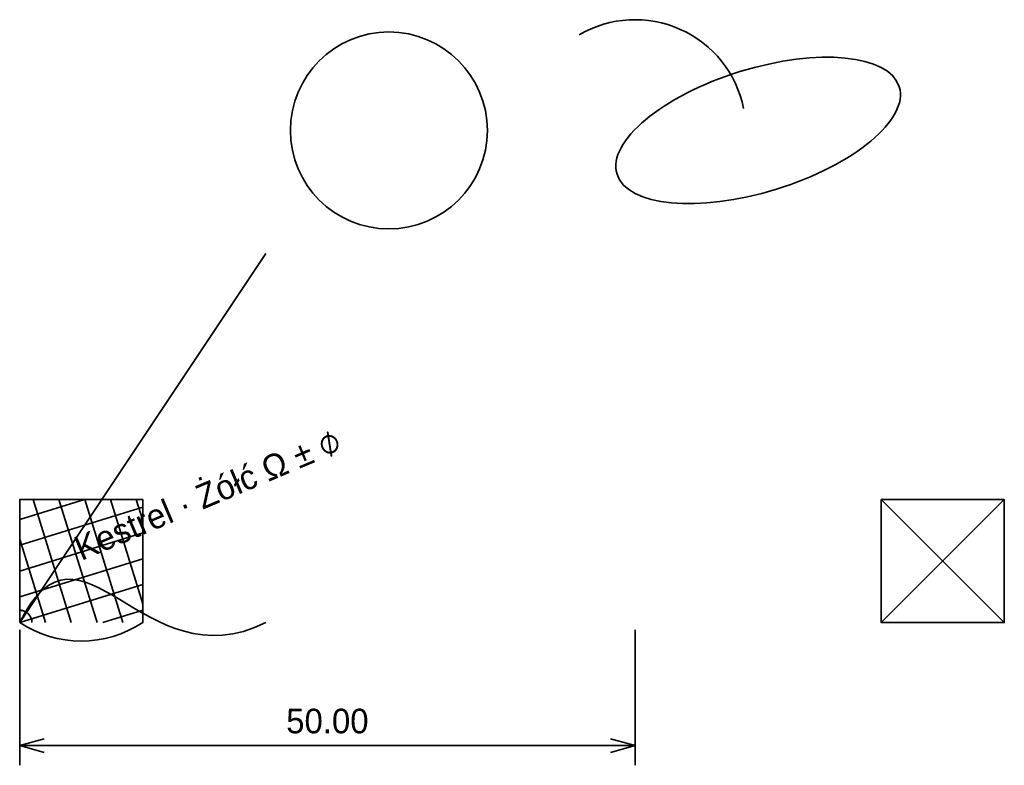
# Model space of a CAD drawing. Header units: millimetres. Extents: x 0 to 80, y -11.6 to 49.
import ezdxf
from ezdxf.enums import TextEntityAlignment as Align

# ---------------------------------------------------------------- set-up
doc = ezdxf.new("R2010")
doc.units = ezdxf.units.MM
doc.layers.add('A-WALL', color=7, linetype='Continuous', lineweight=35, true_color=0xdee6ed)
doc.dimstyles.get("Standard").update_dxf_attribs({"dimtxt": 2, "dimasz": 2, "dimexe": 0.18, "dimexo": 0.0625, "dimgap": 1, "dimtad": 0, "dimtih": 1, "dimtoh": 1, "dimzin": 0, "dimdsep": 46, "dimcen": 0.09, "dimadec": 0, "dimazin": 0, "dimtfac": 1, "dimtdec": 4, "dimtofl": 0, "dimtmove": 0, "dimatfit": 3, "dimfxl": 1, "dimtolj": 1, "dimtzin": 0, "dimarcsym": 0})

# ---------------------------------------------------------------- blocks, each defined once
blk = doc.blocks.new('*D1')
at = {"layer": 'A-WALL'}
for p, q in [((0, -0.6), (0, -11.6)), ((50, -0.6), (50, -11.6)), ((0, -10), (2, -9.44)), ((50, -10), (48, -9.44)), ((0, -10), (50, -10)), ((0, -10), (2, -10.56)), ((50, -10), (48, -10.56))]:
    blk.add_line(p, q, dxfattribs=at)
blk.add_text('50.00', height=2, dxfattribs=at).set_placement((25, -9), align=Align.CENTER)

msp = doc.modelspace()

# ---------------------------------------------------------------- hatches: boundary and pattern name
at = {"layer": 'A-WALL'}
h = msp.add_hatch(dxfattribs=at)
h.set_pattern_fill('ANSI31', color=256, angle=17.18873, style=0)
h.set_pattern_definition([(17.189, (0, 0), (-0.59104, 1.91067), []), (107.189, (0, 0), (-1.91067, -0.59104), [])])
h.paths.add_polyline_path([(0, 0), (10, 0), (10, 10), (0, 10)], flags=0)

# ---------------------------------------------------------------- linework, layer by layer
msp.add_line((0, 0), (20, 30, 4), dxfattribs=at)
msp.add_lwpolyline([(0, 0, 0.3), (10, 0), (10, 10), (0, 10)], format="xyb", close=True, dxfattribs=at)
msp.add_circle((30, 40), 8, dxfattribs=at)
msp.add_arc((50, 40), 9, 11.45916, 120.32114, dxfattribs=at)
msp.add_ellipse((60, 40), major_axis=(11.464, 3.546), ratio=0.416667, dxfattribs=at)
msp.add_open_spline([(0, 0), (5, 10), (10, -5), (20, 0)], degree=3, dxfattribs=at)
msp.add_rational_spline([(1, 0), (1, 1), (0, 1)], [1, 0.7071067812, 1], degree=2, dxfattribs=at)
for points in [[(70, 0), (70, 10), (80, 10)], [(80, 10), (80, 0), (70, 0)], [(70, 10, 10), (70, 0, 10), (80, 0, 10)], [(80, 0, 10), (80, 10, 10), (70, 10, 10)], [(80, 10, 10), (80, 10), (70, 10)], [(70, 10), (70, 10, 10), (80, 10, 10)], [(70, 10, 10), (70, 10), (70, 0)], [(70, 0), (70, 0, 10), (70, 10, 10)], [(80, 0, 10), (80, 0), (80, 10)], [(80, 10), (80, 10, 10), (80, 0, 10)], [(70, 0, 10), (70, 0), (80, 0)], [(80, 0), (80, 0, 10), (70, 0, 10)]]:
    msp.add_3dface(points, dxfattribs=at)

# ---------------------------------------------------------------- texts
msp.add_text('Kestrel · Żółć Ω ± ⌀', height=2, rotation=22.91831, dxfattribs=at).set_placement((5, 5))

# ---------------------------------------------------------------- dimensions: what is measured, and where the dimension line sits
dim = msp.add_aligned_dim(p1=(0, 0), p2=(50, 0), distance=-10, dimstyle='STANDARD', dxfattribs=at)
dim.commit()
dim.dimension.update_dxf_attribs({"geometry": '*D1', "text_midpoint": (25, -9)})

doc.saveas('drawing.dxf')
